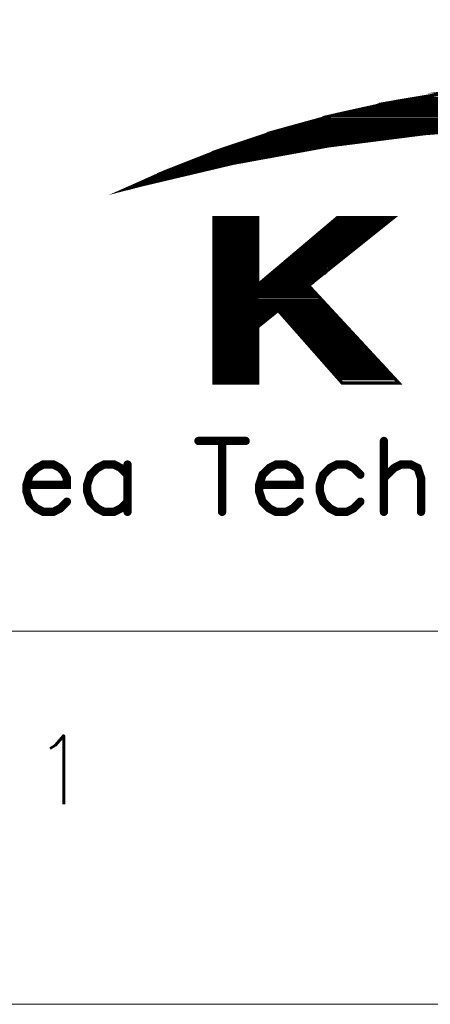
# Model space of a CAD drawing. Header units: millimetres. Extents: x 4497 to 11741, y 5958 to 12619.
# Tile 2 of 256: x 4547 to 4559, y 5963 to 5992. Entities that reach past the tile are written whole.
import ezdxf
from ezdxf.enums import TextEntityAlignment as Align

# ---------------------------------------------------------------- set-up
doc = ezdxf.new("R2010")
doc.units = ezdxf.units.MM
doc.header["$LTSCALE"] = 0.8
doc.layers.get('0').update_dxf_attribs({"linetype": 'CONTINUOUS', "lineweight": 0})
doc.layers.add('2', color=3, linetype='CONTINUOUS', lineweight=0)
doc.styles.get("Standard").update_dxf_attribs({"font": 'romans.shx', "width": 0.8, "oblique": 5, "bigfont": 'whgtxt.shx'})

# ---------------------------------------------------------------- blocks, each defined once
blk = doc.blocks.new('SMOOTH_0$0254')
at = {"const_width": 0.0127}
blk.add_lwpolyline([(-0.00635, 0, 1), (0.00635, 0, 1)], format="xyb", close=True, dxfattribs=at)
blk = doc.blocks.new('SMOOTH_0$064516')
at = {"const_width": 0.0323}
blk.add_lwpolyline([(-0.0161, 0, 1), (0.0161, 0, 1)], format="xyb", close=True, dxfattribs=at)
blk = doc.blocks.new('logo')
at = {"color": 7}
for points, const_width in [([(-3495.64, 5338.04), (-3491.64, 5339.83), (-3485.86, 5342.1), (-3479.97, 5344.06), (-3473.98, 5345.71), (-3467.91, 5347.05), (-3461.79, 5348.07)], 0.338), ([(-3454.81, 5344.51), (-3464.81, 5343.75), (-3474.77, 5342.48), (-3484.65, 5340.68), (-3494.42, 5338.37), (-3495.64, 5338.04)], 0.338), ([(-3470.62, 5346.39), (-3420.25, 5346.39)], 0.338), ([(-3421.6, 5346.73), (-3469.27, 5346.73)], 0.338), ([(-3476.2, 5344.95), (-3414.59, 5344.95)], 0.338), ([(-3475.53, 5345.21), (-3415.52, 5345.21)], 0.338), ([(-3474.34, 5345.55), (-3416.87, 5345.55)], 0.338), ([(-3418.22, 5345.88), (-3472.48, 5345.88)], 0.338), ([(-3478.74, 5344.28), (-3459.3, 5344.28)], 0.338), ([(-3482.71, 5343.01), (-3471.98, 5343.01)], 0.338), ([(-3482.03, 5343.26), (-3469.95, 5343.26)], 0.338), ([(-3481.27, 5343.52), (-3467.75, 5343.52)], 0.338), ([(-3472.06, 5343.09), (-3471.13, 5343.09)], 0.338), ([(-3469.86, 5343.35), (-3469.27, 5343.35)], 0.338), ([(-3467.75, 5343.6), (-3467.33, 5343.6)], 0.338), ([(-3486.01, 5341.91), (-3478.74, 5341.91)], 0.338), ([(-3484.82, 5342.25), (-3476.62, 5342.25)], 0.338), ([(-3483.56, 5342.76), (-3473.84, 5342.76)], 0.338), ([(-3473.92, 5342.84), (-3473.16, 5342.84)], 0.338), ([(-3488.46, 5340.9), (-3484.48, 5340.9)], 0.338), ([(-3487.87, 5341.15), (-3483.05, 5341.15)], 0.338), ([(-3487.19, 5341.4), (-3481.61, 5341.4)], 0.338), ([(-3486.68, 5341.66), (-3480.09, 5341.66)], 0.338), ([(-3484.4, 5340.98), (-3483.81, 5340.98)], 0.338), ([(-3483.13, 5341.24), (-3482.54, 5341.24)], 0.338), ([(-3481.61, 5341.49), (-3481.1, 5341.49)], 0.338), ([(-3480.01, 5341.74), (-3479.75, 5341.74)], 0.338), ([(-3492.68, 5338.87), (-3489.05, 5340.56)], 0.338), ([(-3489.39, 5340.47), (-3491.58, 5339.54)], 0.338), ([(-3491.42, 5339.21), (-3488.63, 5340.56)], 0.338), ([(-3490.4, 5339.46), (-3488.2, 5340.56)], 0.338), ([(-3489.13, 5340.05), (-3488.03, 5340.05)], 0.338), ([(-3488.63, 5340.22), (-3487.02, 5340.22)], 0.338), ([(-3488.37, 5340.47), (-3486.09, 5340.47)], 0.338), ([(-3493.61, 5338.7), (-3491.58, 5339.63)], 0.338), ([(-3486.34, 5335.07), (-3486.34, 5318.16)], 0.338), ([(-3486.09, 5318.08), (-3486.09, 5334.98)], 0.338), ([(-3485.84, 5318.08), (-3485.84, 5334.98)], 0.338), ([(-3485.58, 5318.08), (-3485.58, 5334.98)], 0.338), ([(-3485.33, 5318.08), (-3485.33, 5334.98)], 0.338), ([(-3485.08, 5318.08), (-3485.08, 5334.98)], 0.338), ([(-3484.82, 5318.08), (-3484.82, 5334.98)], 0.338), ([(-3484.57, 5317.99), (-3484.57, 5334.9)], 0.338), ([(-3484.32, 5317.99), (-3484.32, 5334.9)], 0.338), ([(-3484.06, 5318.08), (-3484.06, 5334.98)], 0.338), ([(-3483.89, 5335.07), (-3483.89, 5317.99)], 0.338), ([(-3483.72, 5318.08), (-3483.72, 5334.98)], 0.338), ([(-3483.47, 5318.08), (-3483.47, 5334.98)], 0.338), ([(-3483.22, 5318.08), (-3483.22, 5334.98)], 0.338), ([(-3482.96, 5318.08), (-3482.96, 5334.98)], 0.338), ([(-3482.71, 5318.08), (-3482.71, 5334.98)], 0.338), ([(-3482.46, 5318.08), (-3482.46, 5334.98)], 0.338), ([(-3482.2, 5317.99), (-3482.2, 5334.9)], 0.338), ([(-3475.1, 5333.97), (-3469.61, 5333.97)], 0.338), ([(-3474.68, 5334.22), (-3469.19, 5334.22)], 0.338), ([(-3474.43, 5334.47), (-3468.93, 5334.47)], 0.338), ([(-3474.17, 5334.73), (-3468.49, 5334.73)], 0.338), ([(-3476.29, 5332.95), (-3470.79, 5332.95)], 0.338), ([(-3475.95, 5333.21), (-3470.45, 5333.21)], 0.338), ([(-3475.61, 5333.46), (-3470.2, 5333.46)], 0.338), ([(-3475.36, 5333.71), (-3469.86, 5333.71)], 0.338), ([(-3477.47, 5331.94), (-3472.15, 5331.94)], 0.338), ([(-3477.22, 5332.19), (-3471.72, 5332.19)], 0.338), ([(-3476.88, 5332.45), (-3471.47, 5332.45)], 0.338), ([(-3476.54, 5332.7), (-3471.22, 5332.7)], 0.338), ([(-3478.65, 5330.92), (-3473.41, 5330.92)], 0.338), ([(-3478.4, 5331.18), (-3473.07, 5331.18)], 0.338), ([(-3478.06, 5331.43), (-3472.74, 5331.43)], 0.338), ([(-3477.72, 5331.68), (-3472.4, 5331.68)], 0.338), ([(-3480.17, 5329.66), (-3474.93, 5329.66), (-3474.93, 5329.57), (-3474.85, 5329.66)], 0.338), ([(-3479.84, 5329.91), (-3474.68, 5329.91)], 0.338), ([(-3479.5, 5330.16), (-3474.34, 5330.16)], 0.338), ([(-3479.24, 5330.42), (-3474, 5330.42)], 0.338), ([(-3478.99, 5330.67), (-3473.67, 5330.67)], 0.338), ([(-3481.1, 5328.9), (-3475.95, 5328.9)], 0.338), ([(-3480.77, 5329.15), (-3475.61, 5329.15)], 0.338), ([(-3480.43, 5329.4), (-3475.27, 5329.4)], 0.338), ([(-3482.2, 5327.8), (-3476.71, 5327.8)], 0.338), ([(-3481.7, 5328.39), (-3476.54, 5328.39)], 0.338), ([(-3481.44, 5328.64), (-3476.2, 5328.64)], 0.338), ([(-3482.37, 5327.37), (-3476.29, 5327.37)], 0.338), ([(-3482.37, 5327.04), (-3476.12, 5327.04)], 0.338), ([(-3482.29, 5326.87), (-3475.86, 5326.87)], 0.338), ([(-3482.2, 5327.54), (-3476.46, 5327.54)], 0.338), ([(-3482.2, 5327.21), (-3476.12, 5327.21)], 0.338), ([(-3475.44, 5326.36), (-3482.37, 5326.36)], 0.338), ([(-3482.37, 5326.19), (-3475.27, 5326.19)], 0.338), ([(-3482.29, 5326.53), (-3475.53, 5326.53)], 0.338), ([(-3482.29, 5325.94), (-3475.02, 5325.94)], 0.338), ([(-3482.2, 5325.68), (-3474.77, 5325.68)], 0.338), ([(-3482.46, 5325.26), (-3480.43, 5325.26)], 0.338), ([(-3482.29, 5325.09), (-3480.68, 5325.09)], 0.338), ([(-3482.29, 5324.92), (-3480.85, 5324.92)], 0.338), ([(-3482.2, 5324.75), (-3481.02, 5324.75)], 0.338), ([(-3479.67, 5325.26), (-3474.43, 5325.26)], 0.338), ([(-3479.5, 5325.01), (-3474.17, 5325.01)], 0.338), ([(-3479.16, 5324.75), (-3473.92, 5324.75)], 0.338), ([(-3482.37, 5324.25), (-3481.53, 5324.25)], 0.338), ([(-3482.37, 5324.08), (-3481.86, 5324.08)], 0.338), ([(-3482.29, 5324.5), (-3481.27, 5324.5)], 0.338), ([(-3478.99, 5324.5), (-3473.67, 5324.5)], 0.338), ([(-3478.74, 5324.25), (-3473.5, 5324.25)], 0.338), ([(-3478.57, 5323.99), (-3473.24, 5323.99)], 0.338), ([(-3478.4, 5323.74), (-3472.99, 5323.74)], 0.338), ([(-3478.15, 5323.49), (-3472.74, 5323.49)], 0.338), ([(-3477.89, 5323.23), (-3472.48, 5323.23)], 0.338), ([(-3477.72, 5322.98), (-3472.31, 5322.98)], 0.338), ([(-3477.47, 5322.73), (-3472.06, 5322.73)], 0.338), ([(-3477.22, 5322.47), (-3471.81, 5322.47)], 0.338), ([(-3476.96, 5322.22), (-3471.64, 5322.22)], 0.338), ([(-3476.79, 5321.96), (-3471.38, 5321.96)], 0.338), ([(-3476.54, 5321.71), (-3471.13, 5321.71)], 0.338), ([(-3476.37, 5321.46), (-3470.88, 5321.46)], 0.338), ([(-3476.12, 5321.2), (-3470.62, 5321.2)], 0.338), ([(-3475.86, 5320.95), (-3470.37, 5320.95)], 0.338), ([(-3475.69, 5320.7), (-3470.2, 5320.7)], 0.338), ([(-3475.44, 5320.44), (-3469.95, 5320.44)], 0.338), ([(-3475.19, 5320.19), (-3469.69, 5320.19)], 0.338), ([(-3475.02, 5319.94), (-3469.53, 5319.94)], 0.338), ([(-3474.85, 5319.68), (-3469.27, 5319.68)], 0.338), ([(-3474.6, 5319.43), (-3469.02, 5319.43)], 0.338), ([(-3474.26, 5319.18), (-3468.76, 5319.18)], 0.338), ([(-3474.09, 5318.92), (-3468.51, 5318.92)], 0.338), ([(-3473.92, 5318.67), (-3468.26, 5318.67)], 0.338), ([(-3473.67, 5318.42), (-3468, 5318.42)], 0.338), ([(-3488.22, 5311.97), (-3483.34, 5311.97)], 0.859), ([(-3485.78, 5311.97), (-3485.78, 5304.64)], 0.859), ([(-3469.04, 5311.97), (-3469.04, 5304.64)], 0.859), ([(-3506.01, 5307.43), (-3501.83, 5307.43), (-3501.83, 5308.13), (-3502.18, 5308.82), (-3502.53, 5309.17), (-3503.22, 5309.53), (-3504.27, 5309.53), (-3504.97, 5309.17), (-3505.67, 5308.48), (-3506.01, 5307.43), (-3506.01, 5306.74), (-3505.67, 5305.69), (-3504.97, 5304.99), (-3504.27, 5304.64), (-3503.22, 5304.64), (-3502.53, 5304.99), (-3501.83, 5305.69)], 0.859), ([(-3495.56, 5308.48), (-3496.25, 5309.17), (-3496.95, 5309.53), (-3497.99, 5309.53), (-3498.69, 5309.17), (-3499.39, 5308.48), (-3499.74, 5307.43), (-3499.74, 5306.74), (-3499.39, 5305.69), (-3498.69, 5304.99), (-3497.99, 5304.64), (-3496.95, 5304.64), (-3496.25, 5304.99), (-3495.56, 5305.69)], 0.859), ([(-3495.56, 5309.53), (-3495.56, 5304.64)], 0.859), ([(-3481.94, 5307.43), (-3477.76, 5307.43), (-3477.76, 5308.13), (-3478.11, 5308.82), (-3478.46, 5309.17), (-3479.15, 5309.53), (-3480.2, 5309.53), (-3480.9, 5309.17), (-3481.6, 5308.48), (-3481.94, 5307.43), (-3481.94, 5306.74), (-3481.6, 5305.69), (-3480.9, 5304.99), (-3480.2, 5304.64), (-3479.15, 5304.64), (-3478.46, 5304.99), (-3477.76, 5305.69)], 0.859), ([(-3471.48, 5308.48), (-3472.18, 5309.17), (-3472.88, 5309.53), (-3473.92, 5309.53), (-3474.62, 5309.17), (-3475.32, 5308.48), (-3475.67, 5307.43), (-3475.67, 5306.74), (-3475.32, 5305.69), (-3474.62, 5304.99), (-3473.92, 5304.64), (-3472.88, 5304.64), (-3472.18, 5304.99), (-3471.48, 5305.69)], 0.859), ([(-3469.04, 5308.13), (-3467.99, 5309.17), (-3467.3, 5309.53), (-3466.25, 5309.53), (-3465.55, 5309.17), (-3465.2, 5308.13), (-3465.2, 5304.64)], 0.859)]:
    blk.add_lwpolyline(points, dxfattribs=dict(at, const_width=const_width))
at = {"color": 7, "const_width": 0.338}
for points in [[(-3465.91, 5347.38), (-3461.85, 5348.06), (-3429.23, 5348.06), (-3424.69, 5347.38)], [(-3461.78, 5348.07), (-3459.73, 5348.3), (-3430.83, 5348.3), (-3429.29, 5348.07)], [(-3472.04, 5346.13), (-3467.92, 5347.04), (-3423.06, 5347.04), (-3418.62, 5346.13)], [(-3467.91, 5347.04), (-3465.91, 5347.38), (-3424.69, 5347.38), (-3423.06, 5347.04)], [(-3473.98, 5345.7), (-3472.04, 5346.13), (-3418.61, 5346.13), (-3416.96, 5345.7)], [(-3477.44, 5344.75), (-3473.98, 5345.7), (-3416.96, 5345.7), (-3413.3, 5344.75)], [(-3480.82, 5343.77), (-3479.97, 5344.06), (-3460.95, 5344.06), (-3464.7, 5343.77)], [(-3479.96, 5344.06), (-3478.28, 5344.52), (-3454.81, 5344.52), (-3460.95, 5344.06)], [(-3478.28, 5344.52), (-3477.44, 5344.75), (-3444.78, 5344.75), (-3454.81, 5344.52)], [(-3484.64, 5342.49), (-3480.84, 5343.76), (-3464.82, 5343.76), (-3474.77, 5342.49)], [(-3480.84, 5343.76), (-3480.82, 5343.77), (-3464.81, 5343.77), (-3464.82, 5343.76)], [(-3464.81, 5343.76), (-3464.81, 5343.77), (-3464.7, 5343.77), (-3464.81, 5343.76)], [(-3489.42, 5340.69), (-3485.86, 5342.09), (-3476.98, 5342.09), (-3484.65, 5340.69)], [(-3485.85, 5342.09), (-3484.64, 5342.49), (-3474.77, 5342.49), (-3476.98, 5342.09)], [(-3491.63, 5339.82), (-3489.42, 5340.69), (-3484.66, 5340.69), (-3488.32, 5339.82)], [(-3494.87, 5338.38), (-3491.63, 5339.82), (-3488.32, 5339.82), (-3494.41, 5338.38)], [(-3495.53, 5338.09), (-3494.42, 5338.38), (-3494.87, 5338.38), (-3495.53, 5338.09)], [(-3486.62, 5328.09), (-3486.62, 5335.06), (-3482.11, 5335.06), (-3482.11, 5328.09)], [(-3482.11, 5328.09), (-3473.86, 5335.06), (-3468.05, 5335.06), (-3476.77, 5328.09)], [(-3486.62, 5328.04), (-3486.62, 5328.09), (-3476.77, 5328.09), (-3476.84, 5328.04)], [(-3486.62, 5325.47), (-3486.62, 5328.04), (-3476.84, 5328.04), (-3474.46, 5325.47)], [(-3486.62, 5323.75), (-3486.62, 5325.47), (-3479.98, 5325.47), (-3482.11, 5323.75)], [(-3473.37, 5317.97), (-3479.98, 5325.47), (-3474.46, 5325.47), (-3467.51, 5317.97)], [(-3486.62, 5317.97), (-3486.62, 5323.75), (-3482.11, 5323.75), (-3482.11, 5317.97)]]:
    blk.add_lwpolyline(points, close=True, dxfattribs=at)
at = {"color": 7, "xscale": 13.31, "yscale": 13.31, "zscale": 13.31}
for name, p in [('SMOOTH_0$0254', (-3467.92, 5347.04)), ('SMOOTH_0$0254', (-3467.91, 5347.05)), ('SMOOTH_0$0254', (-3467.91, 5347.04)), ('SMOOTH_0$0254', (-3465.91, 5347.38)), ('SMOOTH_0$0254', (-3465.91, 5347.38)), ('SMOOTH_0$0254', (-3472.04, 5346.13)), ('SMOOTH_0$0254', (-3472.04, 5346.13)), ('SMOOTH_0$0254', (-3470.62, 5346.39)), ('SMOOTH_0$0254', (-3469.27, 5346.73)), ('SMOOTH_0$0254', (-3476.2, 5344.95)), ('SMOOTH_0$0254', (-3475.53, 5345.21)), ('SMOOTH_0$0254', (-3474.34, 5345.55)), ('SMOOTH_0$0254', (-3473.98, 5345.71)), ('SMOOTH_0$0254', (-3473.98, 5345.7)), ('SMOOTH_0$0254', (-3473.98, 5345.7)), ('SMOOTH_0$0254', (-3472.48, 5345.88)), ('SMOOTH_0$0254', (-3479.97, 5344.06)), ('SMOOTH_0$0254', (-3479.97, 5344.06)), ('SMOOTH_0$0254', (-3479.96, 5344.06)), ('SMOOTH_0$0254', (-3478.74, 5344.28)), ('SMOOTH_0$0254', (-3478.28, 5344.52)), ('SMOOTH_0$0254', (-3478.28, 5344.52)), ('SMOOTH_0$0254', (-3477.44, 5344.75)), ('SMOOTH_0$0254', (-3477.44, 5344.75)), ('SMOOTH_0$0254', (-3482.71, 5343.01)), ('SMOOTH_0$0254', (-3482.03, 5343.26)), ('SMOOTH_0$0254', (-3481.27, 5343.52)), ('SMOOTH_0$0254', (-3480.84, 5343.76)), ('SMOOTH_0$0254', (-3480.84, 5343.76)), ('SMOOTH_0$0254', (-3480.82, 5343.77)), ('SMOOTH_0$0254', (-3480.82, 5343.77)), ('SMOOTH_0$0254', (-3472.06, 5343.09)), ('SMOOTH_0$0254', (-3471.98, 5343.01)), ('SMOOTH_0$0254', (-3471.13, 5343.09)), ('SMOOTH_0$0254', (-3469.95, 5343.26)), ('SMOOTH_0$0254', (-3469.86, 5343.35)), ('SMOOTH_0$0254', (-3469.27, 5343.35)), ('SMOOTH_0$0254', (-3467.75, 5343.6)), ('SMOOTH_0$0254', (-3467.75, 5343.52)), ('SMOOTH_0$0254', (-3467.33, 5343.6)), ('SMOOTH_0$0254', (-3464.82, 5343.76)), ('SMOOTH_0$0254', (-3464.82, 5343.76)), ('SMOOTH_0$0254', (-3464.81, 5343.77)), ('SMOOTH_0$0254', (-3464.81, 5343.77)), ('SMOOTH_0$0254', (-3464.81, 5343.76)), ('SMOOTH_0$0254', (-3464.81, 5343.76)), ('SMOOTH_0$0254', (-3464.81, 5343.75)), ('SMOOTH_0$0254', (-3464.7, 5343.77)), ('SMOOTH_0$0254', (-3464.7, 5343.77)), ('SMOOTH_0$0254', (-3486.01, 5341.91)), ('SMOOTH_0$0254', (-3485.86, 5342.1)), ('SMOOTH_0$0254', (-3485.86, 5342.09)), ('SMOOTH_0$0254', (-3485.85, 5342.09)), ('SMOOTH_0$0254', (-3484.82, 5342.25)), ('SMOOTH_0$0254', (-3484.64, 5342.49)), ('SMOOTH_0$0254', (-3484.64, 5342.49)), ('SMOOTH_0$0254', (-3483.56, 5342.76)), ('SMOOTH_0$0254', (-3478.74, 5341.91)), ('SMOOTH_0$0254', (-3476.98, 5342.09)), ('SMOOTH_0$0254', (-3476.98, 5342.09)), ('SMOOTH_0$0254', (-3476.62, 5342.25)), ('SMOOTH_0$0254', (-3474.77, 5342.49)), ('SMOOTH_0$0254', (-3474.77, 5342.49)), ('SMOOTH_0$0254', (-3474.77, 5342.48)), ('SMOOTH_0$0254', (-3473.92, 5342.84)), ('SMOOTH_0$0254', (-3473.84, 5342.76)), ('SMOOTH_0$0254', (-3473.16, 5342.84)), ('SMOOTH_0$0254', (-3488.46, 5340.9)), ('SMOOTH_0$0254', (-3487.87, 5341.15)), ('SMOOTH_0$0254', (-3487.19, 5341.4)), ('SMOOTH_0$0254', (-3486.68, 5341.66)), ('SMOOTH_0$0254', (-3484.48, 5340.9)), ('SMOOTH_0$0254', (-3484.4, 5340.98)), ('SMOOTH_0$0254', (-3483.81, 5340.98)), ('SMOOTH_0$0254', (-3483.13, 5341.24)), ('SMOOTH_0$0254', (-3483.05, 5341.15)), ('SMOOTH_0$0254', (-3482.54, 5341.24)), ('SMOOTH_0$0254', (-3481.61, 5341.49)), ('SMOOTH_0$0254', (-3481.61, 5341.4)), ('SMOOTH_0$0254', (-3481.1, 5341.49)), ('SMOOTH_0$0254', (-3480.09, 5341.66)), ('SMOOTH_0$0254', (-3480.01, 5341.74)), ('SMOOTH_0$0254', (-3479.75, 5341.74)), ('SMOOTH_0$0254', (-3489.42, 5340.69)), ('SMOOTH_0$0254', (-3489.42, 5340.69)), ('SMOOTH_0$0254', (-3489.39, 5340.47)), ('SMOOTH_0$0254', (-3489.13, 5340.05)), ('SMOOTH_0$0254', (-3489.05, 5340.56)), ('SMOOTH_0$0254', (-3488.63, 5340.56)), ('SMOOTH_0$0254', (-3488.63, 5340.22)), ('SMOOTH_0$0254', (-3488.37, 5340.47)), ('SMOOTH_0$0254', (-3488.2, 5340.56)), ('SMOOTH_0$0254', (-3488.03, 5340.05)), ('SMOOTH_0$0254', (-3487.02, 5340.22)), ('SMOOTH_0$0254', (-3486.09, 5340.47)), ('SMOOTH_0$0254', (-3484.66, 5340.69)), ('SMOOTH_0$0254', (-3484.65, 5340.69)), ('SMOOTH_0$0254', (-3484.65, 5340.68)), ('SMOOTH_0$0254', (-3492.68, 5338.87)), ('SMOOTH_0$0254', (-3491.64, 5339.83)), ('SMOOTH_0$0254', (-3491.63, 5339.82)), ('SMOOTH_0$0254', (-3491.63, 5339.82)), ('SMOOTH_0$0254', (-3491.58, 5339.63)), ('SMOOTH_0$0254', (-3491.58, 5339.54)), ('SMOOTH_0$0254', (-3491.42, 5339.21)), ('SMOOTH_0$0254', (-3490.4, 5339.46)), ('SMOOTH_0$0254', (-3488.32, 5339.82)), ('SMOOTH_0$0254', (-3488.32, 5339.82)), ('SMOOTH_0$0254', (-3495.64, 5338.04)), ('SMOOTH_0$0254', (-3495.64, 5338.04)), ('SMOOTH_0$0254', (-3495.53, 5338.09)), ('SMOOTH_0$0254', (-3495.53, 5338.09)), ('SMOOTH_0$0254', (-3494.87, 5338.38)), ('SMOOTH_0$0254', (-3494.87, 5338.38)), ('SMOOTH_0$0254', (-3494.42, 5338.38)), ('SMOOTH_0$0254', (-3494.42, 5338.37)), ('SMOOTH_0$0254', (-3494.41, 5338.38)), ('SMOOTH_0$0254', (-3493.61, 5338.7)), ('SMOOTH_0$0254', (-3486.62, 5335.06)), ('SMOOTH_0$0254', (-3486.34, 5335.07)), ('SMOOTH_0$0254', (-3486.09, 5334.98)), ('SMOOTH_0$0254', (-3485.84, 5334.98)), ('SMOOTH_0$0254', (-3485.58, 5334.98)), ('SMOOTH_0$0254', (-3485.33, 5334.98)), ('SMOOTH_0$0254', (-3485.08, 5334.98)), ('SMOOTH_0$0254', (-3484.82, 5334.98)), ('SMOOTH_0$0254', (-3484.57, 5334.9)), ('SMOOTH_0$0254', (-3484.32, 5334.9)), ('SMOOTH_0$0254', (-3484.06, 5334.98)), ('SMOOTH_0$0254', (-3483.89, 5335.07)), ('SMOOTH_0$0254', (-3483.72, 5334.98)), ('SMOOTH_0$0254', (-3483.47, 5334.98)), ('SMOOTH_0$0254', (-3483.22, 5334.98)), ('SMOOTH_0$0254', (-3482.96, 5334.98)), ('SMOOTH_0$0254', (-3482.71, 5334.98)), ('SMOOTH_0$0254', (-3482.46, 5334.98)), ('SMOOTH_0$0254', (-3482.2, 5334.9)), ('SMOOTH_0$0254', (-3482.11, 5335.06)), ('SMOOTH_0$0254', (-3473.86, 5335.06)), ('SMOOTH_0$0254', (-3468.05, 5335.06)), ('SMOOTH_0$0254', (-3475.1, 5333.97)), ('SMOOTH_0$0254', (-3474.68, 5334.22)), ('SMOOTH_0$0254', (-3474.43, 5334.47)), ('SMOOTH_0$0254', (-3474.17, 5334.73)), ('SMOOTH_0$0254', (-3469.61, 5333.97)), ('SMOOTH_0$0254', (-3469.19, 5334.22)), ('SMOOTH_0$0254', (-3468.93, 5334.47)), ('SMOOTH_0$0254', (-3468.49, 5334.73)), ('SMOOTH_0$0254', (-3476.29, 5332.95)), ('SMOOTH_0$0254', (-3475.95, 5333.21)), ('SMOOTH_0$0254', (-3475.61, 5333.46)), ('SMOOTH_0$0254', (-3475.36, 5333.71)), ('SMOOTH_0$0254', (-3470.79, 5332.95)), ('SMOOTH_0$0254', (-3470.45, 5333.21)), ('SMOOTH_0$0254', (-3470.2, 5333.46)), ('SMOOTH_0$0254', (-3469.86, 5333.71)), ('SMOOTH_0$0254', (-3477.47, 5331.94)), ('SMOOTH_0$0254', (-3477.22, 5332.19)), ('SMOOTH_0$0254', (-3476.88, 5332.45)), ('SMOOTH_0$0254', (-3476.54, 5332.7)), ('SMOOTH_0$0254', (-3472.15, 5331.94)), ('SMOOTH_0$0254', (-3471.72, 5332.19)), ('SMOOTH_0$0254', (-3471.47, 5332.45)), ('SMOOTH_0$0254', (-3471.22, 5332.7)), ('SMOOTH_0$0254', (-3478.65, 5330.92)), ('SMOOTH_0$0254', (-3478.4, 5331.18)), ('SMOOTH_0$0254', (-3478.06, 5331.43)), ('SMOOTH_0$0254', (-3477.72, 5331.68)), ('SMOOTH_0$0254', (-3473.41, 5330.92)), ('SMOOTH_0$0254', (-3473.07, 5331.18)), ('SMOOTH_0$0254', (-3472.74, 5331.43)), ('SMOOTH_0$0254', (-3472.4, 5331.68)), ('SMOOTH_0$0254', (-3479.84, 5329.91)), ('SMOOTH_0$0254', (-3479.5, 5330.16)), ('SMOOTH_0$0254', (-3479.24, 5330.42)), ('SMOOTH_0$0254', (-3478.99, 5330.67)), ('SMOOTH_0$0254', (-3474.68, 5329.91)), ('SMOOTH_0$0254', (-3474.34, 5330.16)), ('SMOOTH_0$0254', (-3474, 5330.42)), ('SMOOTH_0$0254', (-3473.67, 5330.67)), ('SMOOTH_0$0254', (-3481.1, 5328.9)), ('SMOOTH_0$0254', (-3480.77, 5329.15)), ('SMOOTH_0$0254', (-3480.43, 5329.4)), ('SMOOTH_0$0254', (-3480.17, 5329.66)), ('SMOOTH_0$0254', (-3475.95, 5328.9)), ('SMOOTH_0$0254', (-3475.61, 5329.15)), ('SMOOTH_0$0254', (-3475.27, 5329.4)), ('SMOOTH_0$0254', (-3474.93, 5329.66)), ('SMOOTH_0$0254', (-3474.93, 5329.57)), ('SMOOTH_0$0254', (-3474.85, 5329.66)), ('SMOOTH_0$0254', (-3486.62, 5328.09)), ('SMOOTH_0$0254', (-3486.62, 5328.09)), ('SMOOTH_0$0254', (-3486.62, 5328.04)), ('SMOOTH_0$0254', (-3486.62, 5328.04)), ('SMOOTH_0$0254', (-3482.2, 5327.8)), ('SMOOTH_0$0254', (-3482.11, 5328.09)), ('SMOOTH_0$0254', (-3482.11, 5328.09)), ('SMOOTH_0$0254', (-3481.7, 5328.39)), ('SMOOTH_0$0254', (-3481.44, 5328.64)), ('SMOOTH_0$0254', (-3476.84, 5328.04)), ('SMOOTH_0$0254', (-3476.84, 5328.04)), ('SMOOTH_0$0254', (-3476.77, 5328.09)), ('SMOOTH_0$0254', (-3476.77, 5328.09)), ('SMOOTH_0$0254', (-3476.71, 5327.8)), ('SMOOTH_0$0254', (-3476.54, 5328.39)), ('SMOOTH_0$0254', (-3476.2, 5328.64)), ('SMOOTH_0$0254', (-3482.37, 5327.37)), ('SMOOTH_0$0254', (-3482.37, 5327.04)), ('SMOOTH_0$0254', (-3482.29, 5326.87)), ('SMOOTH_0$0254', (-3482.2, 5327.54)), ('SMOOTH_0$0254', (-3482.2, 5327.21)), ('SMOOTH_0$0254', (-3476.46, 5327.54)), ('SMOOTH_0$0254', (-3476.29, 5327.37)), ('SMOOTH_0$0254', (-3476.12, 5327.21)), ('SMOOTH_0$0254', (-3476.12, 5327.04)), ('SMOOTH_0$0254', (-3475.86, 5326.87)), ('SMOOTH_0$0254', (-3482.37, 5326.36)), ('SMOOTH_0$0254', (-3482.37, 5326.19)), ('SMOOTH_0$0254', (-3482.29, 5326.53)), ('SMOOTH_0$0254', (-3482.29, 5325.94)), ('SMOOTH_0$0254', (-3482.2, 5325.68)), ('SMOOTH_0$0254', (-3475.53, 5326.53)), ('SMOOTH_0$0254', (-3475.44, 5326.36)), ('SMOOTH_0$0254', (-3475.27, 5326.19)), ('SMOOTH_0$0254', (-3475.02, 5325.94)), ('SMOOTH_0$0254', (-3474.77, 5325.68)), ('SMOOTH_0$0254', (-3486.62, 5325.47)), ('SMOOTH_0$0254', (-3486.62, 5325.47)), ('SMOOTH_0$0254', (-3482.46, 5325.26)), ('SMOOTH_0$0254', (-3482.29, 5325.09)), ('SMOOTH_0$0254', (-3482.29, 5324.92)), ('SMOOTH_0$0254', (-3482.2, 5324.75)), ('SMOOTH_0$0254', (-3481.02, 5324.75)), ('SMOOTH_0$0254', (-3480.85, 5324.92)), ('SMOOTH_0$0254', (-3480.68, 5325.09)), ('SMOOTH_0$0254', (-3480.43, 5325.26)), ('SMOOTH_0$0254', (-3479.98, 5325.47)), ('SMOOTH_0$0254', (-3479.98, 5325.47)), ('SMOOTH_0$0254', (-3479.67, 5325.26)), ('SMOOTH_0$0254', (-3479.5, 5325.01)), ('SMOOTH_0$0254', (-3479.16, 5324.75)), ('SMOOTH_0$0254', (-3474.46, 5325.47)), ('SMOOTH_0$0254', (-3474.46, 5325.47)), ('SMOOTH_0$0254', (-3474.43, 5325.26)), ('SMOOTH_0$0254', (-3474.17, 5325.01)), ('SMOOTH_0$0254', (-3473.92, 5324.75)), ('SMOOTH_0$0254', (-3486.62, 5323.75)), ('SMOOTH_0$0254', (-3486.62, 5323.75)), ('SMOOTH_0$0254', (-3482.37, 5324.25)), ('SMOOTH_0$0254', (-3482.37, 5324.08)), ('SMOOTH_0$0254', (-3482.29, 5324.5)), ('SMOOTH_0$0254', (-3482.11, 5323.75)), ('SMOOTH_0$0254', (-3482.11, 5323.75)), ('SMOOTH_0$0254', (-3481.86, 5324.08)), ('SMOOTH_0$0254', (-3481.53, 5324.25)), ('SMOOTH_0$0254', (-3481.27, 5324.5)), ('SMOOTH_0$0254', (-3478.99, 5324.5)), ('SMOOTH_0$0254', (-3478.74, 5324.25)), ('SMOOTH_0$0254', (-3478.57, 5323.99)), ('SMOOTH_0$0254', (-3478.4, 5323.74)), ('SMOOTH_0$0254', (-3473.67, 5324.5)), ('SMOOTH_0$0254', (-3473.5, 5324.25)), ('SMOOTH_0$0254', (-3473.24, 5323.99)), ('SMOOTH_0$0254', (-3472.99, 5323.74)), ('SMOOTH_0$0254', (-3478.15, 5323.49)), ('SMOOTH_0$0254', (-3477.89, 5323.23)), ('SMOOTH_0$0254', (-3477.72, 5322.98)), ('SMOOTH_0$0254', (-3477.47, 5322.73)), ('SMOOTH_0$0254', (-3472.74, 5323.49)), ('SMOOTH_0$0254', (-3472.48, 5323.23)), ('SMOOTH_0$0254', (-3472.31, 5322.98)), ('SMOOTH_0$0254', (-3472.06, 5322.73)), ('SMOOTH_0$0254', (-3477.22, 5322.47)), ('SMOOTH_0$0254', (-3476.96, 5322.22)), ('SMOOTH_0$0254', (-3476.79, 5321.96)), ('SMOOTH_0$0254', (-3476.54, 5321.71)), ('SMOOTH_0$0254', (-3471.81, 5322.47)), ('SMOOTH_0$0254', (-3471.64, 5322.22)), ('SMOOTH_0$0254', (-3471.38, 5321.96)), ('SMOOTH_0$0254', (-3471.13, 5321.71)), ('SMOOTH_0$0254', (-3476.37, 5321.46)), ('SMOOTH_0$0254', (-3476.12, 5321.2)), ('SMOOTH_0$0254', (-3475.86, 5320.95)), ('SMOOTH_0$0254', (-3475.69, 5320.7)), ('SMOOTH_0$0254', (-3470.88, 5321.46)), ('SMOOTH_0$0254', (-3470.62, 5321.2)), ('SMOOTH_0$0254', (-3470.37, 5320.95)), ('SMOOTH_0$0254', (-3470.2, 5320.7)), ('SMOOTH_0$0254', (-3475.44, 5320.44)), ('SMOOTH_0$0254', (-3475.19, 5320.19)), ('SMOOTH_0$0254', (-3475.02, 5319.94)), ('SMOOTH_0$0254', (-3474.85, 5319.68)), ('SMOOTH_0$0254', (-3469.95, 5320.44)), ('SMOOTH_0$0254', (-3469.69, 5320.19)), ('SMOOTH_0$0254', (-3469.53, 5319.94)), ('SMOOTH_0$0254', (-3469.27, 5319.68)), ('SMOOTH_0$0254', (-3474.6, 5319.43)), ('SMOOTH_0$0254', (-3474.26, 5319.18)), ('SMOOTH_0$0254', (-3474.09, 5318.92)), ('SMOOTH_0$0254', (-3473.92, 5318.67)), ('SMOOTH_0$0254', (-3469.02, 5319.43)), ('SMOOTH_0$0254', (-3468.76, 5319.18)), ('SMOOTH_0$0254', (-3468.51, 5318.92)), ('SMOOTH_0$0254', (-3468.26, 5318.67)), ('SMOOTH_0$0254', (-3486.62, 5317.97)), ('SMOOTH_0$0254', (-3486.34, 5318.16)), ('SMOOTH_0$0254', (-3486.09, 5318.08)), ('SMOOTH_0$0254', (-3485.84, 5318.08)), ('SMOOTH_0$0254', (-3485.58, 5318.08)), ('SMOOTH_0$0254', (-3485.33, 5318.08)), ('SMOOTH_0$0254', (-3485.08, 5318.08)), ('SMOOTH_0$0254', (-3484.82, 5318.08)), ('SMOOTH_0$0254', (-3484.57, 5317.99)), ('SMOOTH_0$0254', (-3484.32, 5317.99)), ('SMOOTH_0$0254', (-3484.06, 5318.08)), ('SMOOTH_0$0254', (-3483.89, 5317.99)), ('SMOOTH_0$0254', (-3483.72, 5318.08)), ('SMOOTH_0$0254', (-3483.47, 5318.08)), ('SMOOTH_0$0254', (-3483.22, 5318.08)), ('SMOOTH_0$0254', (-3482.96, 5318.08)), ('SMOOTH_0$0254', (-3482.71, 5318.08)), ('SMOOTH_0$0254', (-3482.46, 5318.08)), ('SMOOTH_0$0254', (-3482.2, 5317.99)), ('SMOOTH_0$0254', (-3482.11, 5317.97)), ('SMOOTH_0$0254', (-3473.67, 5318.42)), ('SMOOTH_0$0254', (-3473.37, 5317.97)), ('SMOOTH_0$0254', (-3468, 5318.42)), ('SMOOTH_0$0254', (-3467.51, 5317.97)), ('SMOOTH_0$064516', (-3488.22, 5311.97)), ('SMOOTH_0$064516', (-3485.78, 5311.97)), ('SMOOTH_0$064516', (-3483.34, 5311.97)), ('SMOOTH_0$064516', (-3469.04, 5311.97)), ('SMOOTH_0$064516', (-3504.97, 5309.17)), ('SMOOTH_0$064516', (-3504.27, 5309.53)), ('SMOOTH_0$064516', (-3503.22, 5309.53)), ('SMOOTH_0$064516', (-3502.53, 5309.17)), ('SMOOTH_0$064516', (-3498.69, 5309.17)), ('SMOOTH_0$064516', (-3497.99, 5309.53)), ('SMOOTH_0$064516', (-3496.95, 5309.53)), ('SMOOTH_0$064516', (-3496.25, 5309.17)), ('SMOOTH_0$064516', (-3495.56, 5309.53)), ('SMOOTH_0$064516', (-3480.9, 5309.17)), ('SMOOTH_0$064516', (-3480.2, 5309.53)), ('SMOOTH_0$064516', (-3479.15, 5309.53)), ('SMOOTH_0$064516', (-3478.46, 5309.17)), ('SMOOTH_0$064516', (-3474.62, 5309.17)), ('SMOOTH_0$064516', (-3473.92, 5309.53)), ('SMOOTH_0$064516', (-3472.88, 5309.53)), ('SMOOTH_0$064516', (-3472.18, 5309.17)), ('SMOOTH_0$064516', (-3467.99, 5309.17)), ('SMOOTH_0$064516', (-3467.3, 5309.53)), ('SMOOTH_0$064516', (-3466.25, 5309.53)), ('SMOOTH_0$064516', (-3465.55, 5309.17)), ('SMOOTH_0$064516', (-3505.67, 5308.48)), ('SMOOTH_0$064516', (-3502.18, 5308.82)), ('SMOOTH_0$064516', (-3501.83, 5308.13)), ('SMOOTH_0$064516', (-3499.39, 5308.48)), ('SMOOTH_0$064516', (-3495.56, 5308.48)), ('SMOOTH_0$064516', (-3481.6, 5308.48)), ('SMOOTH_0$064516', (-3478.11, 5308.82)), ('SMOOTH_0$064516', (-3477.76, 5308.13)), ('SMOOTH_0$064516', (-3475.32, 5308.48)), ('SMOOTH_0$064516', (-3471.48, 5308.48)), ('SMOOTH_0$064516', (-3469.04, 5308.13)), ('SMOOTH_0$064516', (-3465.2, 5308.13)), ('SMOOTH_0$064516', (-3506.01, 5307.43)), ('SMOOTH_0$064516', (-3506.01, 5307.43)), ('SMOOTH_0$064516', (-3501.83, 5307.43)), ('SMOOTH_0$064516', (-3499.74, 5307.43)), ('SMOOTH_0$064516', (-3481.94, 5307.43)), ('SMOOTH_0$064516', (-3481.94, 5307.43)), ('SMOOTH_0$064516', (-3477.76, 5307.43)), ('SMOOTH_0$064516', (-3475.67, 5307.43)), ('SMOOTH_0$064516', (-3506.01, 5306.74)), ('SMOOTH_0$064516', (-3499.74, 5306.74)), ('SMOOTH_0$064516', (-3481.94, 5306.74)), ('SMOOTH_0$064516', (-3475.67, 5306.74)), ('SMOOTH_0$064516', (-3505.67, 5305.69)), ('SMOOTH_0$064516', (-3504.97, 5304.99)), ('SMOOTH_0$064516', (-3502.53, 5304.99)), ('SMOOTH_0$064516', (-3501.83, 5305.69)), ('SMOOTH_0$064516', (-3499.39, 5305.69)), ('SMOOTH_0$064516', (-3498.69, 5304.99)), ('SMOOTH_0$064516', (-3496.25, 5304.99)), ('SMOOTH_0$064516', (-3495.56, 5305.69)), ('SMOOTH_0$064516', (-3481.6, 5305.69)), ('SMOOTH_0$064516', (-3480.9, 5304.99)), ('SMOOTH_0$064516', (-3478.46, 5304.99)), ('SMOOTH_0$064516', (-3477.76, 5305.69)), ('SMOOTH_0$064516', (-3475.32, 5305.69)), ('SMOOTH_0$064516', (-3474.62, 5304.99)), ('SMOOTH_0$064516', (-3472.18, 5304.99)), ('SMOOTH_0$064516', (-3471.48, 5305.69)), ('SMOOTH_0$064516', (-3504.27, 5304.64)), ('SMOOTH_0$064516', (-3503.22, 5304.64)), ('SMOOTH_0$064516', (-3497.99, 5304.64)), ('SMOOTH_0$064516', (-3496.95, 5304.64)), ('SMOOTH_0$064516', (-3495.56, 5304.64)), ('SMOOTH_0$064516', (-3485.78, 5304.64)), ('SMOOTH_0$064516', (-3480.2, 5304.64)), ('SMOOTH_0$064516', (-3479.15, 5304.64)), ('SMOOTH_0$064516', (-3473.92, 5304.64)), ('SMOOTH_0$064516', (-3472.88, 5304.64)), ('SMOOTH_0$064516', (-3469.04, 5304.64)), ('SMOOTH_0$064516', (-3465.2, 5304.64))]:
    blk.add_blockref(name, p, dxfattribs=at)

msp = doc.modelspace()

# ---------------------------------------------------------------- linework, layer by layer
at = {"lineweight": 0}
msp.add_line((4716.717, 5974.117), (4532.729, 5974.117), dxfattribs=at)
at = {"layer": '2', "color": 0, "flags": 128}
msp.add_lwpolyline([(4519.723, 6260.164), (4519.723, 5963.164), (4729.723, 5963.164), (4729.723, 6260.164)], close=True, dxfattribs=at)

# ---------------------------------------------------------------- block references
at = {"linetype": 'Continuous', "xscale": 0.2838663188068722, "yscale": 0.2838663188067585, "zscale": 0.283866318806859}
msp.add_blockref('logo', (5542.224, 4471.811), dxfattribs=at)

# ---------------------------------------------------------------- texts
at = {"color": 7, "linetype": 'Continuous', "width": 0.933333}
msp.add_text('1', height=2.015, dxfattribs=at).set_placement((4547.999, 5970.047), align=Align.MIDDLE_CENTER)

doc.saveas('drawing.dxf')
